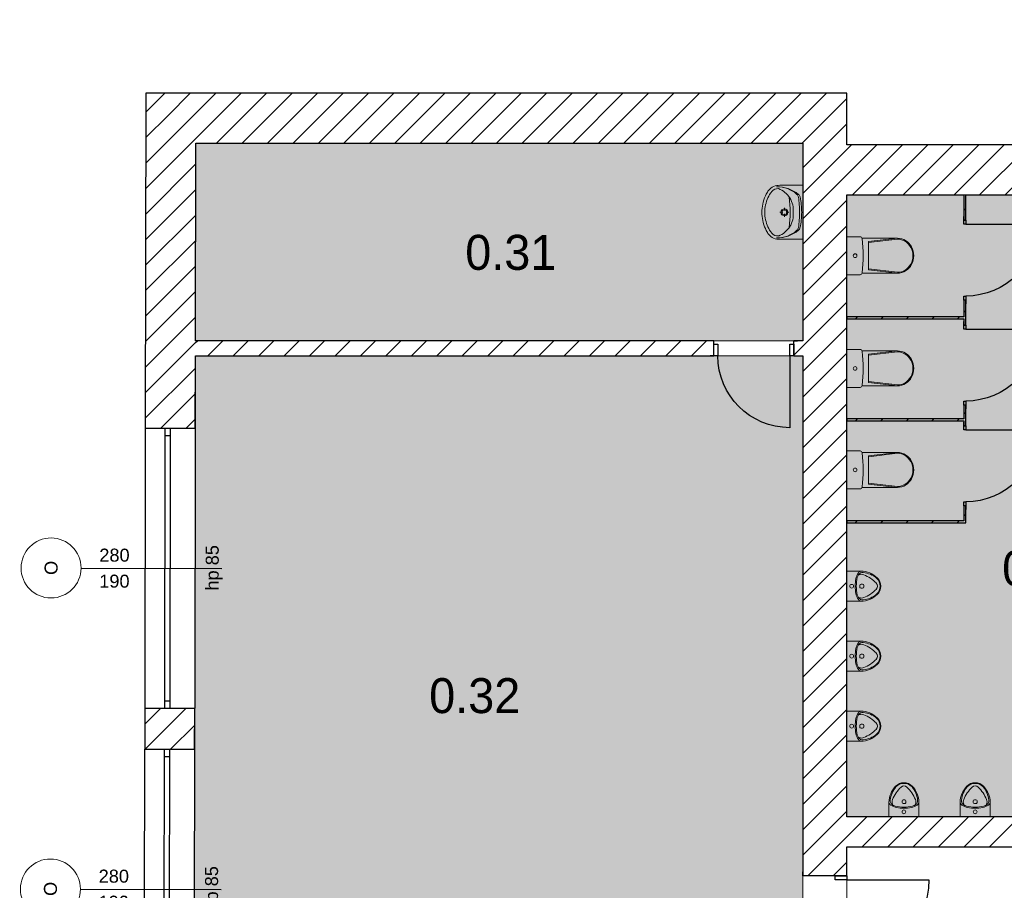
# Model space of a CAD drawing. Header units: millimetres. Extents: x -40063 to 512011, y 350190 to 687060.
# Tile 28 of 256: x 72716 to 82563, y 480640 to 489346. Entities that reach past the tile are written whole.
import ezdxf
from ezdxf.enums import TextEntityAlignment as Align

# ---------------------------------------------------------------- set-up
doc = ezdxf.new("R2010")
doc.units = ezdxf.units.MM
doc.layers.get('0').update_dxf_attribs({"color": 8})
for name, color, linetype in [('Elementy Modelu - Strefy', 8, 'Continuous'), ('Konstrukcja - Ściany zew', 8, 'Continuous'), ('Wnętrze - Umeblowanie', 8, 'Continuous')]:
    doc.layers.add(name, color=color, linetype=linetype)
doc.styles.add('GENERATED_STYLE_1', font='arial.ttf')
doc.styles.add('GENERATED_STYLE_2', font='txt')
doc.styles.get("Standard").update_dxf_attribs({"font": 'arial.ttf'})
pattern_1 = [(45, (2007650.3, -1666877.53), (-127.279217, 127.279217), [])]

# ---------------------------------------------------------------- blocks, each defined once
blk = doc.blocks.new('toaleta chłopięca_0.30_30', base_point=(4357813.8, -2079188.6))
at = {"layer": 'Elementy Modelu - Strefy', "linetype": 'Continuous', "lineweight": 0}
blk.add_hatch(color=255, dxfattribs=at).paths.add_polyline_path([(4358730.8, -2075452.8), (4355740.8, -2075452.8), (4355740.8, -2081672.4), (4357460.8, -2081672.4), (4357460.8, -2080072.4), (4357560.8, -2080072.4), (4357560.8, -2081672.4), (4358730.8, -2081672.4)])
at = {"linetype": 'Continuous', "lineweight": 0, "flags": 1}
for tag in ['ROOM_NAME', 'ROOM_NUMBER', 'ROOM_AREA', 'ROOM_PERIM', 'ROOM_WALLS_SURF', 'ROOM_DOORS_SURF', 'ROOM_WINDS_SURF', 'ROOM_BASELEV', 'ROOM_HEIGHT', 'ROOM_NET_AREA', 'ROOM_REDUCED_AREA', 'ROOM_CALC_AREA', 'ROOM_VOLUME']:
    blk.add_attdef(tag, text='', height=200, dxfattribs=at).set_placement((4357813.8, -2079245.7), align=Align.BOTTOM_LEFT)
at = {"layer": 'Elementy Modelu - Strefy', "color": 5, "lineweight": 13, "insert": (4357295, -2079013.6), "char_height": 350, "attachment_point": 1, "style": 'GENERATED_STYLE_2'}
blk.add_mtext('{0.30}', dxfattribs=at)
blk = doc.blocks.new('zaplecze_0.31_31', base_point=(4352370.2, -2076029.2))
at = {"layer": 'Elementy Modelu - Strefy', "linetype": 'Continuous', "lineweight": 0}
blk.add_hatch(color=255, dxfattribs=at).paths.add_polyline_path([(4355300.8, -2074937.5), (4349231.4, -2074937.5), (4349227.4, -2076912.6), (4355300.8, -2076912.6)])
at = {"linetype": 'Continuous', "lineweight": 0, "flags": 1}
for tag in ['ROOM_NAME', 'ROOM_NUMBER', 'ROOM_AREA', 'ROOM_PERIM', 'ROOM_WALLS_SURF', 'ROOM_DOORS_SURF', 'ROOM_WINDS_SURF', 'ROOM_BASELEV', 'ROOM_HEIGHT', 'ROOM_NET_AREA', 'ROOM_REDUCED_AREA', 'ROOM_CALC_AREA', 'ROOM_VOLUME']:
    blk.add_attdef(tag, text='', height=200, dxfattribs=at).set_placement((4352370.2, -2076086.4), align=Align.BOTTOM_LEFT)
at = {"layer": 'Elementy Modelu - Strefy', "color": 5, "lineweight": 13, "insert": (4351925.5, -2075854.2), "char_height": 350, "attachment_point": 1, "style": 'GENERATED_STYLE_2'}
blk.add_mtext('{0.31}', dxfattribs=at)
blk = doc.blocks.new('sala 4_0.32_32', base_point=(4352058.7, -2080461.9))
at = {"layer": 'Elementy Modelu - Strefy', "linetype": 'Continuous', "lineweight": 0}
blk.add_hatch(color=255, dxfattribs=at).paths.add_polyline_path([(4349227.1, -2077062.6), (4349213.3, -2083892.6), (4355300.8, -2083892.6), (4355300.8, -2077062.6)])
at = {"linetype": 'Continuous', "lineweight": 0, "flags": 1}
for tag in ['ROOM_NAME', 'ROOM_NUMBER', 'ROOM_AREA', 'ROOM_PERIM', 'ROOM_WALLS_SURF', 'ROOM_DOORS_SURF', 'ROOM_WINDS_SURF', 'ROOM_BASELEV', 'ROOM_HEIGHT', 'ROOM_NET_AREA', 'ROOM_REDUCED_AREA', 'ROOM_CALC_AREA', 'ROOM_VOLUME']:
    blk.add_attdef(tag, text='', height=200, dxfattribs=at).set_placement((4352058.7, -2080519.1), align=Align.BOTTOM_LEFT)
at = {"layer": 'Elementy Modelu - Strefy', "color": 5, "lineweight": 13, "insert": (4351564.6, -2080286.9), "char_height": 350, "attachment_point": 1, "style": 'GENERATED_STYLE_2'}
blk.add_mtext('{0.32}', dxfattribs=at)
blk = doc.blocks.new('Symbol Umywalka 16')
at = {"layer": 'Wnętrze - Umeblowanie', "color": 252, "linetype": 'Continuous', "lineweight": 5}
for p, q in [((0, 410), (540, 410)), ((0, 410), (0, 181.6)), ((355.1, 410), (184.9, 410)), ((540, 410), (540, 181.6)), ((253.2, 226.7), (224.4, 226.7)), ((269.9, 272.2), (269.9, 243.4)), ((269.9, 210), (269.9, 181.2)), ((315.4, 226.7), (286.6, 226.7))]:
    blk.add_line(p, q, dxfattribs=at)
for radius in [35, 25]:
    blk.add_circle((269.9, 226.7), radius, dxfattribs=at)
for centre, radius, start, end in [((264.2, -276.8), 675.9, 89.48972, 102.69402), ((275.1, -276.8), 675.9, 77.22851, 90.43281), ((353.5, 151.9), 339.6, 140.66478, 180.90725), ((319, 150.2), 305.1, 138.52449, 180.67671), ((124.1, 322.4), 45, 97.83045, 138.52449), ((125.6, 338.7), 45, 102.69402, 140.66478), ((275.2, -776.1), 1153.8, 90.24498, 97.83045), ((250.7, 75.1), 240.6, 85.39402, 121.05606), ((263.5, -776.1), 1153.8, 82.09208, 89.67755), ((289.3, 75.1), 240.6, 58.94394, 94.60598), ((416.1, 322.2), 45, 41.39803, 82.09208), ((414.6, 338.5), 45, 39.25775, 77.22851), ((186.5, 152), 339.6, 359.01528, 39.25775), ((220.9, 150.2), 305.1, 359.24582, 41.39804), ((257.1, 79), 240.7, 122.84422, 158.44807), ((269.9, -700.7), 984.9, 81.17957, 98.82655), ((282.9, 79), 240.7, 21.55193, 57.15578), ((137.2, 175.7), 137.4, 177.54482, 231.25458), ((114, 161.9), 80.9, 176.06939, 229.19839), ((246.6, 327.4), 293, 230.71494, 260.00224), ((293.4, 327.4), 293, 279.99776, 309.28506), ((426, 161.9), 80.9, 310.80161, 3.93061), ((402.8, 175.7), 137.4, 308.74542, 2.45518), ((184.3, 234.6), 212.8, 231.31519, 242.84286), ((283.7, 443.7), 444.2, 243.7403, 265.79476), ((270, 346.7), 316.7, 256.43339, 283.56661), ((270, 270), 270, 265.98758, 274.01242), ((256.3, 443.7), 444.2, 274.20524, 296.2597), ((355.7, 234.6), 212.8, 297.15714, 308.68481)]:
    blk.add_arc(centre, radius, start, end, dxfattribs=at)
blk = doc.blocks.new('Symbol WC 2 16_2')
at = {"layer": 'Wnętrze - Umeblowanie', "color": 7, "linetype": 'Continuous', "lineweight": 5}
for p, q in [((0, 0), (0, 380)), ((0, 380), (132.4, 380)), ((153.6, 364.9), (506.8, 364.9)), ((506.3, 364.9), (215.7, 330.9)), ((506.3, 356), (215.7, 322)), ((215.7, 190), (215.7, 330.9)), ((215.7, 190), (215.7, 49.1)), ((153.8, 15.1), (506.8, 15.1)), ((506.3, 24), (215.7, 58)), ((506.3, 15.1), (215.7, 49.1)), ((0, 0), (132.4, 0))]:
    blk.add_line(p, q, dxfattribs=at)
for centre, major_axis, ratio, start_param, end_param in [((132.4, 357.9), (22.3, 0), 0.989247, 0.100415, 1.570796), ((-1479.8, 190), (1643.4, 0), 0.989247, 6.178217, 6.388032), ((506.3, 190), (0, -166), 0.93174, 0, 3.141593), ((506.8, 190), (0, -174.9), 0.933096, 0, 3.141593), ((132.4, 22.1), (22.3, 0), 0.989247, 4.712389, 6.173785)]:
    blk.add_ellipse(centre, major_axis=major_axis, ratio=ratio, start_param=start_param, end_param=end_param, dxfattribs=at)
blk.add_ellipse((83.6, 190), major_axis=(18.7, 0), ratio=0.989247, dxfattribs=at)
blk = doc.blocks.new('Symbol Pisuar 1 16')
at = {"layer": 'Wnętrze - Umeblowanie', "color": 7, "linetype": 'Continuous', "lineweight": 5}
for p, q in [((0, 300), (0, 0)), ((0, 300), (142.4, 300)), ((131.3, 142.2), (131.3, 158)), ((142.4, 168.9), (158.3, 168.9)), ((158.3, 131.4), (142.4, 131.4)), ((169.4, 142.2), (169.4, 158)), ((0, 0), (142.4, 0))]:
    blk.add_line(p, q, dxfattribs=at)
for centre, major_axis, start_param, end_param in [((152.7, 257.5), (44.8, 0), 1.801442, 2.522681), ((146.4, 104), (201, 0), 1.144656, 1.590534), ((500.9, 150), (416, 0), 2.959001, 3.324185), ((235.5, 201.5), (145.6, 0), 2.53159, 2.984397), ((493.6, 150), (398, 0), 2.916513, 3.366672), ((199.3, 214), (96.5, 0), 2.592004, 2.898973), ((160.7, 237.2), (51.2, 0), 1.476667, 2.593837), ((147.6, 206.8), (63.6, 0), 1.204444, 1.927572), ((138.1, 50.7), (243.7, 0), 0.858927, 1.458131), ((30.7, -60.8), (361.8, 0), 0.748733, 1.174347), ((136.6, 70), (236.8, 0), 0.784271, 1.168026), ((220.4, 150), (112.9, 0), 0, 0.821707), ((220.4, 150), (119.6, 0), 5.48967, 7.0767), ((142.4, 158), (11.1, 0), 1.570796, 3.141593), ((142.4, 142.2), (11.1, 0), 3.141593, 4.712389), ((158.3, 158), (11.1, 0), 0, 1.570796), ((158.3, 142.2), (11.1, 0), 4.712389, 6.283185), ((30.7, 360.8), (361.8, 0), 5.108838, 5.534452), ((262.1, 150), (45.1, 0), 5.551687, 7.014683), ((220.4, 150), (112.9, 0), 5.461478, 6.283185), ((235.5, 98.5), (145.6, 0), 3.298788, 3.751596), ((199.3, 86), (96.5, 0), 3.384212, 3.691181), ((152.7, 42.5), (44.8, 0), 3.760504, 4.481744), ((160.7, 62.8), (51.2, 0), 3.689348, 4.806519), ((147.6, 93.2), (63.6, 0), 4.355613, 5.078742), ((146.4, 196), (201, 0), 4.692652, 5.138529), ((138.1, 249.3), (243.7, 0), 4.825054, 5.424258), ((136.6, 230), (236.8, 0), 5.11516, 5.498914)]:
    blk.add_ellipse(centre, major_axis=major_axis, ratio=0.975462, start_param=start_param, end_param=end_param, dxfattribs=at)
blk.add_ellipse((49, 150), major_axis=(18.9, 0), ratio=0.975462, dxfattribs=at)
blk = doc.blocks.new('Drzwi 16_12')
at = {"layer": 'Konstrukcja - Ściany zew', "linetype": 'Continuous'}
for p, q in [((410, 0), (410, 820)), ((-450, 0), (-487, 0)), ((-410, 0), (-450, 0)), ((-450, 0), (-450, -115)), ((-450, 0), (-450, -115)), ((-410, -115), (-410, 0)), ((450, 0), (410, 0)), ((410, 0), (410, -115)), ((450, -115), (450, 0)), ((450, 0), (450, -115)), ((450, 0), (487, 0)), ((-450, -115), (-410, -115)), ((-450, -115), (-450, -440)), ((410, -115), (450, -115)), ((450, -115), (450, -440)), ((-450, -440), (-487, -440)), ((450, -440), (487, -440))]:
    blk.add_line(p, q, dxfattribs=at)
blk.add_arc((410, 0), 820, 90, 180, dxfattribs=at)
blk = doc.blocks.new('Ściana_23', base_point=(4355300.8, -2097232.4))
at = {"layer": 'Konstrukcja - Ściany zew', "linetype": 'Continuous'}
h = blk.add_hatch(dxfattribs=at)
h.set_pattern_fill('Bloczki_ceramiczne', color=256, style=0, pattern_type=2)
h.set_pattern_definition(pattern_1)
h.paths.add_polyline_path([(4355740.8, -2074437.5), (4355300.8, -2074937.5), (4355300.8, -2082262.4), (4355625.8, -2082262.4), (4355740.8, -2082262.4)])
for p, q in [((4355300.8, -2082262.4), (4355300.8, -2082225.4)), ((4355740.8, -2082262.4), (4355740.8, -2082225.4)), ((4355625.8, -2082262.4), (4355300.8, -2082262.4)), ((4355740.8, -2082262.4), (4355625.8, -2082262.4))]:
    blk.add_line(p, q, dxfattribs=at)
at = {"layer": 'Konstrukcja - Ściany zew', "linetype": 'Continuous', "flags": 128}
for points in [[(4355740.8, -2074952.8), (4355740.8, -2074437.5)], [(4355300.8, -2074937.5), (4355300.8, -2076912.6)], [(4355740.8, -2081672.4), (4355740.8, -2075452.8)], [(4355300.8, -2077062.6), (4355300.8, -2082262.4)], [(4355740.8, -2082262.4), (4355740.8, -2081972.4)]]:
    blk.add_lwpolyline(points, dxfattribs=at)
at = {"layer": 'Konstrukcja - Ściany zew', "linetype": 'Continuous', "xscale": -1, "zscale": 1000, "rotation": 270}
blk.add_blockref('Drzwi 16_12', (4355740.8, -2082712.4), dxfattribs=at)
blk = doc.blocks.new('Drzwi 16_15')
at = {"layer": 'Konstrukcja - Ściany zew', "linetype": 'Continuous'}
for p, q in [((410, 0), (410, 820)), ((-450, 0), (-487, 0)), ((-410, 0), (-450, 0)), ((-450, 0), (-450, -115)), ((-450, 0), (-450, -115)), ((-410, -115), (-410, 0)), ((450, 0), (410, 0)), ((410, 0), (410, -115)), ((450, -115), (450, 0)), ((450, 0), (450, -115)), ((450, 0), (487, 0)), ((-450, -115), (-410, -115)), ((-450, -115), (-450, -300)), ((410, -115), (450, -115)), ((450, -115), (450, -300)), ((-450, -300), (-487, -300)), ((450, -300), (487, -300))]:
    blk.add_line(p, q, dxfattribs=at)
blk.add_arc((410, 0), 820, 90, 180, dxfattribs=at)
blk = doc.blocks.new('Ściana_27', base_point=(4355300.8, -2081972.4))
at = {"layer": 'Konstrukcja - Ściany zew', "linetype": 'Continuous'}
h = blk.add_hatch(dxfattribs=at)
h.set_pattern_fill('Bloczki_ceramiczne', color=256, style=0, pattern_type=2)
h.set_pattern_definition(pattern_1)
h.paths.add_polyline_path([(4355740.8, -2081672.4), (4355740.8, -2081972.4), (4357737.5, -2081972.4), (4357737.5, -2081787.4), (4357737.5, -2081672.4)])
h = blk.add_hatch(dxfattribs=at)
h.set_pattern_fill('Bloczki_ceramiczne', color=256, style=0, pattern_type=2)
h.set_pattern_definition(pattern_1)
h.paths.add_polyline_path([(4358637.5, -2081672.4), (4358637.5, -2081787.4), (4358637.5, -2081972.4), (4362010.8, -2081972.4), (4361710.8, -2081672.4)])
for p, q in [((4357737.5, -2081672.4), (4357700.5, -2081672.4)), ((4357737.5, -2081672.4), (4357737.5, -2081787.4)), ((4358637.5, -2081672.4), (4358674.5, -2081672.4)), ((4358637.5, -2081672.4), (4358637.5, -2081787.4)), ((4357737.5, -2081787.4), (4357737.5, -2081972.4)), ((4358637.5, -2081787.4), (4358637.5, -2081972.4)), ((4357737.5, -2081972.4), (4357700.5, -2081972.4)), ((4358637.5, -2081972.4), (4358674.5, -2081972.4))]:
    blk.add_line(p, q, dxfattribs=at)
at = {"layer": 'Konstrukcja - Ściany zew', "linetype": 'Continuous', "flags": 128}
for points in [[(4357460.8, -2081672.4), (4355740.8, -2081672.4)], [(4357737.5, -2081672.4), (4357560.8, -2081672.4)], [(4358730.8, -2081672.4), (4358637.5, -2081672.4)], [(4361710.8, -2081672.4), (4358880.8, -2081672.4)], [(4355740.8, -2081972.4), (4357737.5, -2081972.4)], [(4358637.5, -2081972.4), (4362010.8, -2081972.4)]]:
    blk.add_lwpolyline(points, dxfattribs=at)
at = {"layer": 'Konstrukcja - Ściany zew', "linetype": 'Continuous', "zscale": 1000}
blk.add_blockref('Drzwi 16_15', (4358187.5, -2081672.4), dxfattribs=at)
blk = doc.blocks.new('Okno 16_13')
at = {"layer": 'Konstrukcja - Ściany zew', "linetype": 'Continuous'}
for p, q in [((-400, 200), (400, 200)), ((-325, 0), (-400, 0)), ((-400, 0), (-400, -50)), ((-325, -50), (-325, 0)), ((325, 0), (-325, 0)), ((400, 0), (325, 0)), ((325, 0), (325, -50)), ((400, 0), (400, -50)), ((-400, -50), (-325, -50)), ((-325, -50), (325, -50)), ((325, -50), (400, -50)), ((-400, -300), (400, -300))]:
    blk.add_line(p, q, dxfattribs=at)
blk = doc.blocks.new('Znacznik O 16_100')
at = {"layer": 'Konstrukcja - Ściany zew', "linetype": 'Continuous'}
blk.add_line((0, 639.9), (0, -768.3), dxfattribs=at)
at = {"layer": 'Konstrukcja - Ściany zew', "color": 251, "linetype": 'Continuous', "lineweight": 13}
for start, end in [(0, 180), (180, 0)]:
    blk.add_arc((0, 939.9), 300, start, end, dxfattribs=at)
at = {"layer": 'Konstrukcja - Ściany zew', "char_height": 130, "attachment_point": 7, "style": 'GENERATED_STYLE_1'}
for s, insert in [('{O}', (-69.5, 872.7)), ('{hp 85}', (-222.3, -775.9))]:
    blk.add_mtext(s, dxfattribs=dict(at, insert=insert))
at = {"layer": 'Konstrukcja - Ściany zew', "char_height": 130, "attachment_point": 7, "rotation": 270, "style": 'GENERATED_STYLE_1'}
for s, insert in [('{140}', (-197.1, 457.3)), ('{80}', (62.9, 457.3))]:
    blk.add_mtext(s, dxfattribs=dict(at, insert=insert))
blk = doc.blocks.new('Okno 16_14')
at = {"layer": 'Konstrukcja - Ściany zew', "linetype": 'Continuous'}
for p, q in [((-1400, 200), (1400, 200)), ((-1325, 0), (-1400, 0)), ((-1400, 0), (-1400, -50)), ((-1325, -50), (-1325, 0)), ((1325, 0), (-1325, 0)), ((1400, 0), (1325, 0)), ((1325, 0), (1325, -50)), ((1400, 0), (1400, -50)), ((-1400, -50), (-1325, -50)), ((-1325, -50), (1325, -50)), ((1325, -50), (1400, -50)), ((-1400, -300), (1400, -300))]:
    blk.add_line(p, q, dxfattribs=at)
blk = doc.blocks.new('Znacznik O 16_101')
at = {"layer": 'Konstrukcja - Ściany zew', "linetype": 'Continuous'}
blk.add_line((0, 639.9), (0, -768.3), dxfattribs=at)
at = {"layer": 'Konstrukcja - Ściany zew', "color": 251, "linetype": 'Continuous', "lineweight": 13}
for start, end in [(0, 180), (180, 0)]:
    blk.add_arc((0, 939.9), 300, start, end, dxfattribs=at)
at = {"layer": 'Konstrukcja - Ściany zew', "char_height": 130, "attachment_point": 7, "style": 'GENERATED_STYLE_1'}
for s, insert in [('{O}', (-69.5, 872.7)), ('{hp 85}', (-222.3, -775.9))]:
    blk.add_mtext(s, dxfattribs=dict(at, insert=insert))
at = {"layer": 'Konstrukcja - Ściany zew', "char_height": 130, "attachment_point": 7, "rotation": 270, "style": 'GENERATED_STYLE_1'}
for s, insert in [('{190}', (-197.1, 457.3)), ('{280}', (62.9, 457.3))]:
    blk.add_mtext(s, dxfattribs=dict(at, insert=insert))
blk = doc.blocks.new('Znacznik O 16_102')
at = {"layer": 'Konstrukcja - Ściany zew', "linetype": 'Continuous'}
blk.add_line((0, 639.9), (0, -768.3), dxfattribs=at)
at = {"layer": 'Konstrukcja - Ściany zew', "color": 251, "linetype": 'Continuous', "lineweight": 13}
for start, end in [(0, 180), (180, 0)]:
    blk.add_arc((0, 939.9), 300, start, end, dxfattribs=at)
at = {"layer": 'Konstrukcja - Ściany zew', "char_height": 130, "attachment_point": 7, "style": 'GENERATED_STYLE_1'}
for s, insert in [('{O}', (-69.5, 872.7)), ('{hp 85}', (-222.3, -775.9))]:
    blk.add_mtext(s, dxfattribs=dict(at, insert=insert))
at = {"layer": 'Konstrukcja - Ściany zew', "char_height": 130, "attachment_point": 7, "rotation": 270, "style": 'GENERATED_STYLE_1'}
for s, insert in [('{190}', (-197.1, 457.3)), ('{280}', (62.9, 457.3))]:
    blk.add_mtext(s, dxfattribs=dict(at, insert=insert))
blk = doc.blocks.new('Ściana_31', base_point=(4349207.6, -2086722.4))
at = {"layer": 'Konstrukcja - Ściany zew', "linetype": 'Continuous'}
h = blk.add_hatch(dxfattribs=at)
h.set_pattern_fill('Bloczki_ceramiczne', color=256, style=0, pattern_type=2)
h.set_pattern_definition(pattern_1)
h.paths.add_polyline_path([(4348725.6, -2077787.5), (4348925.6, -2077787.9), (4348975.6, -2077788), (4349225.6, -2077788.5), (4349231.4, -2074937.5), (4348732.4, -2074437.5)])
h = blk.add_hatch(dxfattribs=at)
h.set_pattern_fill('Bloczki_ceramiczne', color=256, style=0, pattern_type=2)
h.set_pattern_definition(pattern_1)
h.paths.add_polyline_path([(4348719.2, -2080997.5), (4348919.2, -2080997.9), (4348969.2, -2080998), (4349219.2, -2080998.5), (4349220, -2080588.5), (4348970, -2080588), (4348920, -2080587.9), (4348720, -2080587.5)])
h = blk.add_hatch(dxfattribs=at)
h.set_pattern_fill('Bloczki_ceramiczne', color=256, style=0, pattern_type=2)
h.set_pattern_definition(pattern_1)
h.paths.add_polyline_path([(4348713.5, -2083797.5), (4348710.7, -2085222.4), (4348910.7, -2085222.8), (4348960.7, -2085222.9), (4349210.7, -2085223.4), (4349213.5, -2083798.5), (4348963.5, -2083798), (4348913.5, -2083797.9)])
h = blk.add_hatch(dxfattribs=at)
h.set_pattern_fill('Bloczki_ceramiczne', color=256, style=0, pattern_type=2)
h.set_pattern_definition(pattern_1)
h.paths.add_polyline_path([(4348706.6, -2087222.4), (4349207.6, -2086722.4), (4349209, -2086023.4), (4348959, -2086022.9), (4348909, -2086022.8), (4348709, -2086022.4)])
for p, q in [((4348725.6, -2077787.5), (4348925.6, -2077787.9)), ((4348925.6, -2077787.9), (4348975.6, -2077788)), ((4348975.6, -2077788), (4349225.6, -2077788.5)), ((4348720, -2080587.5), (4348920, -2080587.9)), ((4348920, -2080587.9), (4348970, -2080588)), ((4348970, -2080588), (4349220, -2080588.5)), ((4348719.2, -2080997.5), (4348919.2, -2080997.9)), ((4348919.2, -2080997.9), (4348969.2, -2080998)), ((4348969.2, -2080998), (4349219.2, -2080998.5)), ((4348713.5, -2083797.5), (4348913.5, -2083797.9)), ((4348913.5, -2083797.9), (4348963.5, -2083798)), ((4348963.5, -2083798), (4349213.5, -2083798.5)), ((4348710.7, -2085222.4), (4348910.7, -2085222.8)), ((4348910.7, -2085222.8), (4348960.7, -2085222.9)), ((4348960.7, -2085222.9), (4349210.7, -2085223.4)), ((4348709, -2086022.4), (4348909, -2086022.8)), ((4348909, -2086022.8), (4348959, -2086022.9)), ((4348959, -2086022.9), (4349209, -2086023.4))]:
    blk.add_line(p, q, dxfattribs=at)
at = {"layer": 'Konstrukcja - Ściany zew', "linetype": 'Continuous', "flags": 128}
for points in [[(4348732.4, -2074437.5), (4348725.6, -2077787.5)], [(4349227.4, -2076912.6), (4349231.4, -2074937.5)], [(4349225.6, -2077788.5), (4349227.1, -2077062.6)], [(4348720, -2080587.5), (4348719.2, -2080997.5)], [(4349219.2, -2080998.5), (4349220, -2080588.5)], [(4348713.5, -2083797.5), (4348710.7, -2085222.4)], [(4349213.3, -2083892.6), (4349213.5, -2083798.5)], [(4349210.7, -2085223.4), (4349213, -2084072.6)], [(4348709, -2086022.4), (4348706.6, -2087222.4)], [(4349207.6, -2086722.4), (4349209, -2086023.4)]]:
    blk.add_lwpolyline(points, dxfattribs=at)
at = {"layer": 'Konstrukcja - Ściany zew', "linetype": 'Continuous', "xscale": -1, "zscale": 1000, "rotation": 89.88448246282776}
for name, p in [('Okno 16_14', (4348922.8, -2079187.9)), ('Okno 16_14', (4348916.3, -2082397.9)), ('Okno 16_13', (4348909.8, -2085622.8))]:
    blk.add_blockref(name, p, dxfattribs=at)
at = {"layer": 'Konstrukcja - Ściany zew', "rotation": 89.88448246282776}
for name, p in [('Znacznik O 16_102', (4348722.8, -2079187.5)), ('Znacznik O 16_101', (4348716.3, -2082397.5)), ('Znacznik O 16_100', (4348709.8, -2085622.4))]:
    blk.add_blockref(name, p, dxfattribs=at)
blk = doc.blocks.new('Ściana_45', base_point=(4349231.4, -2074937.5))
at = {"layer": 'Konstrukcja - Ściany zew', "linetype": 'Continuous'}
h = blk.add_hatch(dxfattribs=at)
h.set_pattern_fill('Bloczki_ceramiczne', color=256, style=0, pattern_type=2)
h.set_pattern_definition(pattern_1)
h.paths.add_polyline_path([(4349231.4, -2074937.5), (4355300.8, -2074937.5), (4355740.8, -2074437.5), (4348732.4, -2074437.5)])
at = {"layer": 'Konstrukcja - Ściany zew', "linetype": 'Continuous', "flags": 128}
for points in [[(4355740.8, -2074437.5), (4348732.4, -2074437.5)], [(4349231.4, -2074937.5), (4355300.8, -2074937.5)]]:
    blk.add_lwpolyline(points, dxfattribs=at)
blk = doc.blocks.new('Drzwi 16_23')
at = {"layer": 'Konstrukcja - Ściany zew', "linetype": 'Continuous'}
for p, q in [((360, 0), (360, 720)), ((-400, 0), (-437, 0)), ((-360, 0), (-400, 0)), ((-400, 0), (-400, -115)), ((-400, 0), (-400, -115)), ((-360, -115), (-360, 0)), ((400, 0), (360, 0)), ((360, 0), (360, -115)), ((400, -115), (400, 0)), ((400, 0), (400, -115)), ((400, 0), (437, 0)), ((-400, -150), (-437, -150)), ((-400, -115), (-360, -115)), ((-400, -115), (-400, -150)), ((360, -115), (400, -115)), ((400, -115), (400, -150)), ((400, -150), (437, -150))]:
    blk.add_line(p, q, dxfattribs=at)
blk.add_arc((360, 0), 720, 90, 180, dxfattribs=at)
blk = doc.blocks.new('Ściana_46', base_point=(4349227.1, -2077062.6))
at = {"layer": 'Konstrukcja - Ściany zew', "linetype": 'Continuous'}
h = blk.add_hatch(dxfattribs=at)
h.set_pattern_fill('Bloczki_ceramiczne', color=256, style=0, pattern_type=2)
h.set_pattern_definition(pattern_1)
h.paths.add_polyline_path([(4349227.1, -2077062.6), (4354410.8, -2077062.6), (4354410.8, -2076947.6), (4354410.8, -2076912.6), (4349227.4, -2076912.6)])
h = blk.add_hatch(dxfattribs=at)
h.set_pattern_fill('Bloczki_ceramiczne', color=256, style=0, pattern_type=2)
h.set_pattern_definition(pattern_1)
h.paths.add_polyline_path([(4355300.8, -2076912.6), (4355210.8, -2076912.6), (4355210.8, -2076947.6), (4355210.8, -2077062.6), (4355300.8, -2077062.6)])
for p, q in [((4354410.8, -2076912.6), (4354373.8, -2076912.6)), ((4354410.8, -2076947.6), (4354410.8, -2076912.6)), ((4355210.8, -2076912.6), (4355247.8, -2076912.6)), ((4355210.8, -2076947.6), (4355210.8, -2076912.6)), ((4354410.8, -2077062.6), (4354410.8, -2076947.6)), ((4355210.8, -2077062.6), (4355210.8, -2076947.6)), ((4354410.8, -2077062.6), (4354373.8, -2077062.6)), ((4355210.8, -2077062.6), (4355247.8, -2077062.6))]:
    blk.add_line(p, q, dxfattribs=at)
at = {"layer": 'Konstrukcja - Ściany zew', "linetype": 'Continuous', "flags": 128}
for points in [[(4354410.8, -2076912.6), (4349227.4, -2076912.6)], [(4355300.8, -2076912.6), (4355210.8, -2076912.6)], [(4349227.1, -2077062.6), (4354410.8, -2077062.6)], [(4355210.8, -2077062.6), (4355300.8, -2077062.6)]]:
    blk.add_lwpolyline(points, dxfattribs=at)
at = {"layer": 'Konstrukcja - Ściany zew', "linetype": 'Continuous', "xscale": -1, "zscale": 1000, "rotation": 180}
blk.add_blockref('Drzwi 16_23', (4354810.8, -2077062.6), dxfattribs=at)
blk = doc.blocks.new('Ściana_47', base_point=(4355300.8, -2075452.8))
at = {"layer": 'Konstrukcja - Ściany zew', "linetype": 'Continuous'}
h = blk.add_hatch(dxfattribs=at)
h.set_pattern_fill('Bloczki_ceramiczne', color=256, style=0, pattern_type=2)
h.set_pattern_definition(pattern_1)
h.paths.add_polyline_path([(4355740.8, -2075452.8), (4362010.8, -2075452.8), (4361510.8, -2074952.8), (4355740.8, -2074952.8)])
at = {"layer": 'Konstrukcja - Ściany zew', "linetype": 'Continuous', "flags": 128}
for points in [[(4361510.8, -2074952.8), (4355740.8, -2074952.8)], [(4355740.8, -2075452.8), (4356910.8, -2075452.8)], [(4356930.8, -2075452.8), (4358730.8, -2075452.8)], [(4358880.8, -2075452.8), (4361710.8, -2075452.8)]]:
    blk.add_lwpolyline(points, dxfattribs=at)
blk = doc.blocks.new('Ściana_50', base_point=(4355740.8, -2076672.8))
at = {"layer": 'Konstrukcja - Ściany zew', "linetype": 'Continuous'}
h = blk.add_hatch(dxfattribs=at)
h.set_pattern_fill('Bloczki_ceramiczne', color=256, style=0, pattern_type=2)
h.set_pattern_definition(pattern_1)
h.paths.add_polyline_path([(4355740.8, -2076692.8), (4356910.8, -2076692.8), (4356910.8, -2076672.8), (4355740.8, -2076672.8)])
at = {"layer": 'Konstrukcja - Ściany zew', "linetype": 'Continuous', "flags": 128}
for points in [[(4356910.8, -2076672.8), (4355740.8, -2076672.8)], [(4355740.8, -2076672.8), (4355740.8, -2076692.8)], [(4355740.8, -2076692.8), (4356910.8, -2076692.8)]]:
    blk.add_lwpolyline(points, dxfattribs=at)
blk = doc.blocks.new('Drzwi 16_24')
at = {"layer": 'Konstrukcja - Ściany zew', "linetype": 'Continuous'}
for p, q in [((360, 0), (360, 720)), ((-400, 0), (-437, 0)), ((-360, 0), (-400, 0)), ((-400, 0), (-400, -20)), ((-400, 0), (-400, -20)), ((-360, -20), (-360, 0)), ((400, 0), (360, 0)), ((360, 0), (360, -20)), ((400, -20), (400, 0)), ((400, 0), (400, -20)), ((400, 0), (437, 0)), ((-400, -20), (-437, -20)), ((-400, -20), (-360, -20)), ((360, -20), (400, -20)), ((400, -20), (437, -20))]:
    blk.add_line(p, q, dxfattribs=at)
blk.add_arc((360, 0), 720, 90, 180, dxfattribs=at)
blk = doc.blocks.new('Ściana_51', base_point=(4356910.8, -2078712.8))
at = {"layer": 'Konstrukcja - Ściany zew', "linetype": 'Continuous'}
h = blk.add_hatch(dxfattribs=at)
h.set_pattern_fill('Bloczki_ceramiczne', color=256, style=0, pattern_type=2)
h.set_pattern_definition(pattern_1)
h.paths.add_polyline_path([(4356930.8, -2075452.8), (4356910.8, -2075452.8), (4356910.8, -2075707), (4356930.8, -2075707)])
h = blk.add_hatch(dxfattribs=at)
h.set_pattern_fill('Bloczki_ceramiczne', color=256, style=0, pattern_type=2)
h.set_pattern_definition(pattern_1)
h.paths.add_polyline_path([(4356930.8, -2076507), (4356910.8, -2076507), (4356910.8, -2076757), (4356930.8, -2076757)])
h = blk.add_hatch(dxfattribs=at)
h.set_pattern_fill('Bloczki_ceramiczne', color=256, style=0, pattern_type=2)
h.set_pattern_definition(pattern_1)
h.paths.add_polyline_path([(4356930.8, -2077557), (4356910.8, -2077557), (4356910.8, -2077764), (4356930.8, -2077764)])
h = blk.add_hatch(dxfattribs=at)
h.set_pattern_fill('Bloczki_ceramiczne', color=256, style=0, pattern_type=2)
h.set_pattern_definition(pattern_1)
h.paths.add_polyline_path([(4356910.8, -2078712.8), (4356930.8, -2078732.8), (4356930.8, -2078564), (4356910.8, -2078564)])
for p, q in [((4356910.8, -2075707), (4356910.8, -2075670)), ((4356930.8, -2075707), (4356910.8, -2075707)), ((4356930.8, -2075707), (4356930.8, -2075670)), ((4356910.8, -2076507), (4356910.8, -2076544)), ((4356930.8, -2076507), (4356910.8, -2076507)), ((4356930.8, -2076507), (4356930.8, -2076544)), ((4356910.8, -2076757), (4356910.8, -2076720)), ((4356930.8, -2076757), (4356930.8, -2076720)), ((4356930.8, -2076757), (4356910.8, -2076757)), ((4356910.8, -2077557), (4356910.8, -2077594)), ((4356930.8, -2077557), (4356910.8, -2077557)), ((4356930.8, -2077557), (4356930.8, -2077594)), ((4356910.8, -2077764), (4356910.8, -2077727)), ((4356930.8, -2077764), (4356910.8, -2077764)), ((4356930.8, -2077764), (4356930.8, -2077727)), ((4356910.8, -2078564), (4356910.8, -2078601)), ((4356930.8, -2078564), (4356910.8, -2078564)), ((4356930.8, -2078564), (4356930.8, -2078601))]:
    blk.add_line(p, q, dxfattribs=at)
at = {"layer": 'Konstrukcja - Ściany zew', "linetype": 'Continuous', "flags": 128}
for points in [[(4356910.8, -2075452.8), (4356910.8, -2075707)], [(4356930.8, -2075707), (4356930.8, -2075452.8)], [(4356910.8, -2076507), (4356910.8, -2076672.8)], [(4356930.8, -2076757), (4356930.8, -2076507)], [(4356910.8, -2076692.8), (4356910.8, -2076757)], [(4356910.8, -2077557), (4356910.8, -2077692.8)], [(4356930.8, -2077764), (4356930.8, -2077557)], [(4356910.8, -2077712.8), (4356910.8, -2077764)], [(4356910.8, -2078564), (4356910.8, -2078712.8)], [(4356930.8, -2078732.8), (4356930.8, -2078564)]]:
    blk.add_lwpolyline(points, dxfattribs=at)
at = {"layer": 'Konstrukcja - Ściany zew', "linetype": 'Continuous', "xscale": -1, "zscale": 1000, "rotation": 270}
for p in [(4356930.8, -2076107), (4356930.8, -2077157), (4356930.8, -2078164)]:
    blk.add_blockref('Drzwi 16_24', p, dxfattribs=at)
blk = doc.blocks.new('Ściana_52', base_point=(4355740.8, -2077692.8))
at = {"layer": 'Konstrukcja - Ściany zew', "linetype": 'Continuous'}
h = blk.add_hatch(dxfattribs=at)
h.set_pattern_fill('Bloczki_ceramiczne', color=256, style=0, pattern_type=2)
h.set_pattern_definition(pattern_1)
h.paths.add_polyline_path([(4355740.8, -2077712.8), (4356910.8, -2077712.8), (4356910.8, -2077692.8), (4355740.8, -2077692.8)])
at = {"layer": 'Konstrukcja - Ściany zew', "linetype": 'Continuous', "flags": 128}
for points in [[(4356910.8, -2077692.8), (4355740.8, -2077692.8)], [(4355740.8, -2077692.8), (4355740.8, -2077712.8)], [(4355740.8, -2077712.8), (4356910.8, -2077712.8)]]:
    blk.add_lwpolyline(points, dxfattribs=at)
blk = doc.blocks.new('Ściana_53', base_point=(4355740.8, -2078712.8))
at = {"layer": 'Konstrukcja - Ściany zew', "linetype": 'Continuous'}
h = blk.add_hatch(dxfattribs=at)
h.set_pattern_fill('Bloczki_ceramiczne', color=256, style=0, pattern_type=2)
h.set_pattern_definition(pattern_1)
h.paths.add_polyline_path([(4355740.8, -2078732.8), (4356930.8, -2078732.8), (4356910.8, -2078712.8), (4355740.8, -2078712.8)])
at = {"layer": 'Konstrukcja - Ściany zew', "linetype": 'Continuous', "flags": 128}
for points in [[(4356910.8, -2078712.8), (4355740.8, -2078712.8)], [(4355740.8, -2078712.8), (4355740.8, -2078732.8)], [(4355740.8, -2078732.8), (4356930.8, -2078732.8)]]:
    blk.add_lwpolyline(points, dxfattribs=at)

msp = doc.modelspace()

# ---------------------------------------------------------------- linework, layer by layer
at = {"layer": 'Elementy Modelu - Strefy', "color": 255, "linetype": 'Continuous', "lineweight": 0, "flags": 128}
msp.add_lwpolyline([(87257.16407, 513112.28607), (87257.16407, 481076.58916), (80987.16407, 481076.58916), (80987.16407, 476326.58916), (81747.16407, 476326.58916), (81747.16407, 475976.58916), (80987.16407, 475976.58916), (80987.16407, 465816.58916)], dxfattribs=at)
for points in [[(80547.16407, 488111.52171), (74477.72312, 488111.52171), (74473.74105, 486136.45171), (80547.16407, 486136.45171)], [(83977.16407, 487596.25793), (80987.16407, 487596.25793), (80987.16407, 481376.58916), (82707.16407, 481376.58916), (82707.16407, 482976.58916), (82807.16407, 482976.58916), (82807.16407, 481376.58916), (83977.16407, 481376.58916)], [(74473.43863, 485986.45171), (74459.66823, 479156.45171), (80547.16407, 479156.45171), (80547.16407, 485986.45171)]]:
    msp.add_lwpolyline(points, close=True, dxfattribs=at)

# ---------------------------------------------------------------- block references
at = {"layer": 'Elementy Modelu - Strefy', "color": 5, "linetype": 'Continuous', "lineweight": 13}
for name, p in [('zaplecze_0.31_31', (77616.54551, 487019.77367)), ('toaleta chłopięca_0.30_30', (83060.17594, 483860.46664)), ('sala 4_0.32_32', (77305.02357, 482587.07241))]:
    msp.add_blockref(name, p, dxfattribs=at)
at = {"layer": 'Konstrukcja - Ściany zew'}
for name, p in [('Ściana_31', (74453.96276, 476326.58916)), ('Ściana_45', (74477.72312, 488111.52171)), ('Ściana_23', (80547.16407, 465816.58916)), ('Ściana_47', (80547.16407, 487596.25793)), ('Ściana_51', (82157.16407, 484336.25793)), ('Ściana_50', (80987.16407, 486376.25793)), ('Ściana_46', (74473.43863, 485986.45171)), ('Ściana_52', (80987.16407, 485356.25793)), ('Ściana_53', (80987.16407, 484336.25793)), ('Ściana_27', (80547.16407, 481076.58916))]:
    msp.add_blockref(name, p, dxfattribs=at)
at = {"layer": 'Wnętrze - Umeblowanie', "color": 252, "linetype": 'Continuous', "lineweight": 5, "zscale": 1000, "rotation": 269.9999999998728}
msp.add_blockref('Symbol Umywalka 16', (80137.07207, 487690.02127), dxfattribs=at)
at = {"layer": 'Wnętrze - Umeblowanie', "color": 7, "linetype": 'Continuous', "lineweight": 5, "xscale": -1, "zscale": 1000}
for name, p, rotation in [('Symbol WC 2 16_2', (80987.16407, 487176.25788), 180), ('Symbol WC 2 16_2', (80987.16407, 486049.34976), 180), ('Symbol WC 2 16_2', (80987.16407, 485033.97842), 180), ('Symbol Pisuar 1 16', (80987.16407, 483831.54165), 180), ('Symbol Pisuar 1 16', (80987.16407, 483131.66809), 180), ('Symbol Pisuar 1 16', (80987.16407, 482431.79453), 180), ('Symbol Pisuar 1 16', (81409.04371, 481376.58916), 270), ('Symbol Pisuar 1 16', (82121.21371, 481376.58916), 270)]:
    msp.add_blockref(name, p, dxfattribs=dict(at, rotation=rotation))

doc.saveas('drawing.dxf')
